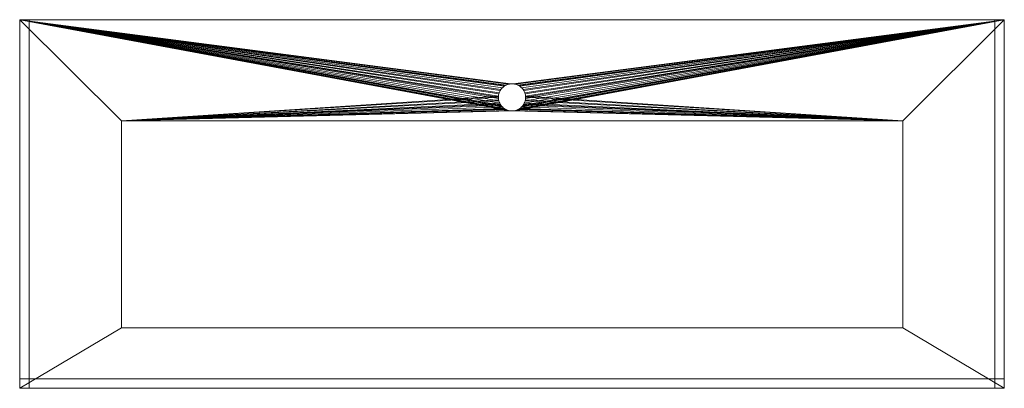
# Model space of a CAD drawing. Header units: millimetres. Extents: x -624 to 636, y -214 to 258.
import ezdxf

# ---------------------------------------------------------------- set-up
doc = ezdxf.new("R2010")
doc.units = ezdxf.units.MM
doc.layers.add('LUCIDO_1', color=1, linetype='Continuous', lineweight=20, true_color=0xff0000)

# ---------------------------------------------------------------- blocks, each defined once
blk = doc.blocks.new('Group-2')
at = {"layer": 'LUCIDO_1', "color": 124, "linetype": 'Continuous', "lineweight": 15, "true_color": 0x00aa66, "transparency": 33554687}
for points in [[(-624, 258, -2963.4), (-1.3, 174.3, -2963.4), (0.1, 174.9, -2963.4)], [(-624, 258, -2963.4), (-6.3, 170.8, -2963.4), (-5.2, 171.8, -2963.4)], [(-624, 258, -2963.4), (-10.8, 154.1, -2963.4), (-11.1, 155.5, -2963.4)], [(-624, 258, -2963.4), (-2.7, 173.6, -2963.4), (-1.3, 174.3, -2963.4)], [(0.1, 174.9, -2963.4), (1.5, 175.3, -2963.4), (-624, 258, -2963.4)], [(-5.2, 171.8, -2963.4), (-4, 172.8, -2963.4), (-624, 258, -2963.4)], [(-4, 172.8, -2963.4), (-2.7, 173.6, -2963.4), (-624, 258, -2963.4)], [(-624, 258, -2963.4), (-10.3, 164.5, -2963.4), (-9.7, 165.9, -2963.4)], [(-11.1, 155.5, -2963.4), (-11.3, 157, -2963.4), (-624, 258, -2963.4)], [(-11.3, 157, -2963.4), (-11.3, 158.6, -2963.4), (-624, 258, -2963.4)], [(-624, 258, -2963.4), (-8.2, 148.6, -2963.4), (-9, 149.9, -2963.4)], [(636, 258, -2963.4), (-624, 258, -2963.4), (4.5, 175.8, -2963.4), (6, 175.9, -2963.4)], [(-624, 258, -2963.4), (1.5, 175.3, -2963.4), (3, 175.6, -2963.4)], [(-624, 258, -2963.4), (-10.8, 163, -2963.4), (-10.3, 164.5, -2963.4)], [(-9.7, 165.9, -2963.4), (-9, 167.2, -2963.4), (-624, 258, -2963.4)], [(-624, 258, -2963.4), (-11.3, 160.1, -2963.4), (-11.1, 161.6, -2963.4)], [(-11.3, 158.6, -2963.4), (-11.3, 160.1, -2963.4), (-624, 258, -2963.4)], [(-624, 258, -2963.4), (-9.7, 151.2, -2963.4), (-10.3, 152.6, -2963.4)], [(-624, 258, -2963.4), (-7.3, 147.4, -2963.4), (-8.2, 148.6, -2963.4)], [(-9, 149.9, -2963.4), (-9.7, 151.2, -2963.4), (-624, 258, -2963.4)], [(-624, 258, -2963.4), (-1.3, 142.8, -2963.4), (-2.7, 143.5, -2963.4)], [(-624, 258, -2963.4), (1.5, 141.8, -2963.4), (0.1, 142.2, -2963.4)], [(-624, 258, -2963.4), (-8.2, 168.5, -2963.4), (-7.3, 169.7, -2963.4)], [(-10.3, 152.6, -2963.4), (-10.8, 154.1, -2963.4), (-624, 258, -2963.4)], [(-624, 258, -2963.4), (-4, 144.3, -2963.4), (-5.2, 145.3, -2963.4)], [(0.1, 142.2, -2963.4), (-1.3, 142.8, -2963.4), (-624, 258, -2963.4)], [(-2.7, 143.5, -2963.4), (-4, 144.3, -2963.4), (-624, 258, -2963.4)], [(3, 175.6, -2963.4), (4.5, 175.8, -2963.4), (-624, 258, -2963.4)], [(-9, 167.2, -2963.4), (-8.2, 168.5, -2963.4), (-624, 258, -2963.4)], [(-5.2, 145.3, -2963.4), (-6.3, 146.3, -2963.4), (-624, 258, -2963.4)], [(-11.1, 161.6, -2963.4), (-10.8, 163, -2963.4), (-624, 258, -2963.4)], [(-624, 258, -2963.4), (3, 141.5, -2963.4), (1.5, 141.8, -2963.4)], [(-7.3, 169.7, -2963.4), (-6.3, 170.8, -2963.4), (-624, 258, -2963.4)], [(-6.3, 146.3, -2963.4), (-7.3, 147.4, -2963.4), (-624, 258, -2963.4)], [(-624, 258, -2963.4), (-624, -214, -2963.4), (-493.7, -136.5, -2963.4), (-493.7, 128.5, -2963.4)], [(3, 141.5, -2963.4), (-624, 258, -2963.4), (-493.7, 128.5, -2963.4)], [(-624, 258, -2975.4), (1.5, 175.3, -2975.4), (0.1, 174.9, -2975.4)], [(-624, 258, -2975.4), (-4, 172.8, -2975.4), (-5.2, 171.8, -2975.4)], [(0.1, 174.9, -2975.4), (-1.3, 174.3, -2975.4), (-624, 258, -2975.4)], [(-1.3, 174.3, -2975.4), (-2.7, 173.6, -2975.4), (-624, 258, -2975.4)], [(-624, 258, -2975.4), (4.5, 175.8, -2975.4), (3, 175.6, -2975.4)], [(-624, 258, -2975.4), (-9, 167.2, -2975.4), (-9.7, 165.9, -2975.4)], [(-624, 258, -2975.4), (-6.3, 170.8, -2975.4), (-7.3, 169.7, -2975.4)], [(-624, 258, -2975.4), (-2.7, 173.6, -2975.4), (-4, 172.8, -2975.4)], [(-5.2, 171.8, -2975.4), (-6.3, 170.8, -2975.4), (-624, 258, -2975.4)], [(3, 175.6, -2975.4), (1.5, 175.3, -2975.4), (-624, 258, -2975.4)], [(-493.7, 128.5, -2975.4), (-624, 258, -2975.4), (-10.8, 163, -2975.4), (-11.1, 161.6, -2975.4)], [(-9.7, 165.9, -2975.4), (-10.3, 164.5, -2975.4), (-624, 258, -2975.4)], [(-10.3, 164.5, -2975.4), (-10.8, 163, -2975.4), (-624, 258, -2975.4)], [(-7.3, 169.7, -2975.4), (-8.2, 168.5, -2975.4), (-624, 258, -2975.4)], [(-8.2, 168.5, -2975.4), (-9, 167.2, -2975.4), (-624, 258, -2975.4)], [(-624, 258, -2975.4), (636, 258, -2975.4), (7.5, 175.8, -2975.4), (6, 175.9, -2975.4)], [(6, 175.9, -2975.4), (4.5, 175.8, -2975.4), (-624, 258, -2975.4)], [(-493.7, 128.5, -2975.4), (-493.7, -136.5, -2975.4), (-624, -214, -2975.4), (-624, 258, -2975.4)], [(-624, -214, -2975.4), (-624, -214, -2963.4), (-624, 258, -2963.4), (-624, 258, -2975.4), (-624, -214, -2975.4)], [(-624, 258, -2975.4), (-624, 258, -2963.4), (636, 258, -2963.4), (636, 258, -2975.4), (-624, 258, -2975.4)], [(6, 175.9, -2963.4), (7.5, 175.8, -2963.4), (636, 258, -2963.4)], [(636, 258, -2963.4), (7.5, 175.8, -2963.4), (9, 175.6, -2963.4)], [(9, 175.6, -2975.4), (7.5, 175.8, -2975.4), (636, 258, -2975.4)], [(9, 175.6, -2963.4), (10.5, 175.3, -2963.4), (636, 258, -2963.4)], [(636, 258, -2975.4), (10.5, 175.3, -2975.4), (9, 175.6, -2975.4)], [(636, 258, -2975.4), (9, 141.5, -2975.4), (10.5, 141.8, -2975.4)], [(9, 141.5, -2975.4), (636, 258, -2975.4), (506.1, 128.5, -2975.4)], [(636, 258, -2963.4), (10.5, 175.3, -2963.4), (11.9, 174.9, -2963.4)], [(11.9, 174.9, -2975.4), (10.5, 175.3, -2975.4), (636, 258, -2975.4)], [(636, 258, -2975.4), (10.5, 141.8, -2975.4), (11.9, 142.2, -2975.4)], [(11.9, 174.9, -2963.4), (13.3, 174.3, -2963.4), (636, 258, -2963.4)], [(636, 258, -2975.4), (13.3, 174.3, -2975.4), (11.9, 174.9, -2975.4)], [(11.9, 142.2, -2975.4), (13.3, 142.8, -2975.4), (636, 258, -2975.4)], [(13.3, 174.3, -2963.4), (14.7, 173.6, -2963.4), (636, 258, -2963.4)], [(636, 258, -2975.4), (14.7, 173.6, -2975.4), (13.3, 174.3, -2975.4)], [(636, 258, -2975.4), (13.3, 142.8, -2975.4), (14.7, 143.5, -2975.4)], [(636, 258, -2963.4), (14.7, 173.6, -2963.4), (16, 172.8, -2963.4)], [(16, 172.8, -2975.4), (14.7, 173.6, -2975.4), (636, 258, -2975.4)], [(14.7, 143.5, -2975.4), (16, 144.3, -2975.4), (636, 258, -2975.4)], [(636, 258, -2963.4), (16, 172.8, -2963.4), (17.2, 171.8, -2963.4)], [(17.2, 171.8, -2975.4), (16, 172.8, -2975.4), (636, 258, -2975.4)], [(636, 258, -2975.4), (16, 144.3, -2975.4), (17.2, 145.3, -2975.4)], [(17.2, 171.8, -2963.4), (18.3, 170.8, -2963.4), (636, 258, -2963.4)], [(636, 258, -2975.4), (18.3, 170.8, -2975.4), (17.2, 171.8, -2975.4)], [(17.2, 145.3, -2975.4), (18.3, 146.3, -2975.4), (636, 258, -2975.4)], [(636, 258, -2963.4), (18.3, 170.8, -2963.4), (19.3, 169.7, -2963.4)], [(19.3, 169.7, -2975.4), (18.3, 170.8, -2975.4), (636, 258, -2975.4)], [(18.3, 146.3, -2975.4), (19.3, 147.4, -2975.4), (636, 258, -2975.4)], [(19.3, 169.7, -2963.4), (20.2, 168.5, -2963.4), (636, 258, -2963.4)], [(636, 258, -2975.4), (20.2, 168.5, -2975.4), (19.3, 169.7, -2975.4)], [(636, 258, -2975.4), (19.3, 147.4, -2975.4), (20.2, 148.6, -2975.4)], [(20.2, 168.5, -2963.4), (21, 167.2, -2963.4), (636, 258, -2963.4)], [(636, 258, -2975.4), (20.2, 148.6, -2975.4), (21, 149.9, -2975.4)], [(21, 167.2, -2975.4), (20.2, 168.5, -2975.4), (636, 258, -2975.4)], [(636, 258, -2963.4), (21, 167.2, -2963.4), (21.7, 165.9, -2963.4)], [(21.7, 165.9, -2975.4), (21, 167.2, -2975.4), (636, 258, -2975.4)], [(21, 149.9, -2975.4), (21.7, 151.2, -2975.4), (636, 258, -2975.4)], [(21.7, 165.9, -2963.4), (22.3, 164.5, -2963.4), (636, 258, -2963.4)], [(636, 258, -2975.4), (22.3, 164.5, -2975.4), (21.7, 165.9, -2975.4)], [(636, 258, -2975.4), (21.7, 151.2, -2975.4), (22.3, 152.6, -2975.4)], [(22.3, 164.5, -2963.4), (22.8, 163, -2963.4), (636, 258, -2963.4)], [(636, 258, -2975.4), (22.8, 163, -2975.4), (22.3, 164.5, -2975.4)], [(22.3, 152.6, -2975.4), (22.8, 154.1, -2975.4), (636, 258, -2975.4)], [(506.1, 128.5, -2963.4), (636, 258, -2963.4), (22.8, 163, -2963.4), (23.1, 161.6, -2963.4)], [(636, 258, -2975.4), (22.8, 154.1, -2975.4), (23.1, 155.5, -2975.4)], [(23.1, 161.6, -2975.4), (22.8, 163, -2975.4), (636, 258, -2975.4)], [(636, 258, -2975.4), (23.3, 160.1, -2975.4), (23.1, 161.6, -2975.4)], [(23.1, 155.5, -2975.4), (23.3, 157, -2975.4), (636, 258, -2975.4)], [(636, 258, -2975.4), (23.3, 158.6, -2975.4), (23.3, 160.1, -2975.4)], [(23.3, 157, -2975.4), (23.3, 158.6, -2975.4), (636, 258, -2975.4)], [(506.1, 128.5, -2963.4), (506.1, -136.5, -2963.4), (636, -214, -2963.4), (636, 258, -2963.4)], [(636, 258, -2975.4), (636, -214, -2975.4), (506.1, -136.5, -2975.4), (506.1, 128.5, -2975.4)], [(636, 258, -2975.4), (636, 258, -2963.4), (636, -214, -2963.4), (636, -214, -2975.4), (636, 258, -2975.4)], [(-10.3, 164.5, -2975.4), (-10.3, 164.5, -2963.4), (-10.8, 163, -2963.4), (-10.8, 163, -2975.4), (-10.3, 164.5, -2975.4)], [(-9.7, 165.9, -2975.4), (-9.7, 165.9, -2963.4), (-10.3, 164.5, -2963.4), (-10.3, 164.5, -2975.4), (-9.7, 165.9, -2975.4)], [(-9, 167.2, -2975.4), (-9, 167.2, -2963.4), (-9.7, 165.9, -2963.4), (-9.7, 165.9, -2975.4), (-9, 167.2, -2975.4)], [(-8.2, 168.5, -2975.4), (-8.2, 168.5, -2963.4), (-9, 167.2, -2963.4), (-9, 167.2, -2975.4), (-8.2, 168.5, -2975.4)], [(-7.3, 169.7, -2975.4), (-7.3, 169.7, -2963.4), (-8.2, 168.5, -2963.4), (-8.2, 168.5, -2975.4), (-7.3, 169.7, -2975.4)], [(-6.3, 170.8, -2975.4), (-6.3, 170.8, -2963.4), (-7.3, 169.7, -2963.4), (-7.3, 169.7, -2975.4), (-6.3, 170.8, -2975.4)], [(-5.2, 171.8, -2975.4), (-5.2, 171.8, -2963.4), (-6.3, 170.8, -2963.4), (-6.3, 170.8, -2975.4), (-5.2, 171.8, -2975.4)], [(-4, 172.8, -2975.4), (-4, 172.8, -2963.4), (-5.2, 171.8, -2963.4), (-5.2, 171.8, -2975.4), (-4, 172.8, -2975.4)], [(-2.7, 173.6, -2975.4), (-2.7, 173.6, -2963.4), (-4, 172.8, -2963.4), (-4, 172.8, -2975.4), (-2.7, 173.6, -2975.4)], [(-1.3, 174.3, -2975.4), (-1.3, 174.3, -2963.4), (-2.7, 173.6, -2963.4), (-2.7, 173.6, -2975.4), (-1.3, 174.3, -2975.4)], [(0.1, 174.9, -2975.4), (0.1, 174.9, -2963.4), (-1.3, 174.3, -2963.4), (-1.3, 174.3, -2975.4), (0.1, 174.9, -2975.4)], [(1.5, 175.3, -2975.4), (1.5, 175.3, -2963.4), (0.1, 174.9, -2963.4), (0.1, 174.9, -2975.4), (1.5, 175.3, -2975.4)], [(3, 175.6, -2975.4), (3, 175.6, -2963.4), (1.5, 175.3, -2963.4), (1.5, 175.3, -2975.4), (3, 175.6, -2975.4)], [(4.5, 175.8, -2975.4), (4.5, 175.8, -2963.4), (3, 175.6, -2963.4), (3, 175.6, -2975.4), (4.5, 175.8, -2975.4)], [(6, 175.9, -2975.4), (6, 175.9, -2963.4), (4.5, 175.8, -2963.4), (4.5, 175.8, -2975.4), (6, 175.9, -2975.4)], [(7.5, 175.8, -2975.4), (7.5, 175.8, -2963.4), (6, 175.9, -2963.4), (6, 175.9, -2975.4), (7.5, 175.8, -2975.4)], [(9, 175.6, -2975.4), (9, 175.6, -2963.4), (7.5, 175.8, -2963.4), (7.5, 175.8, -2975.4), (9, 175.6, -2975.4)], [(10.5, 175.3, -2975.4), (10.5, 175.3, -2963.4), (9, 175.6, -2963.4), (9, 175.6, -2975.4), (10.5, 175.3, -2975.4)], [(11.9, 174.9, -2975.4), (11.9, 174.9, -2963.4), (10.5, 175.3, -2963.4), (10.5, 175.3, -2975.4), (11.9, 174.9, -2975.4)], [(13.3, 174.3, -2975.4), (13.3, 174.3, -2963.4), (11.9, 174.9, -2963.4), (11.9, 174.9, -2975.4), (13.3, 174.3, -2975.4)], [(14.7, 173.6, -2975.4), (14.7, 173.6, -2963.4), (13.3, 174.3, -2963.4), (13.3, 174.3, -2975.4), (14.7, 173.6, -2975.4)], [(16, 172.8, -2975.4), (16, 172.8, -2963.4), (14.7, 173.6, -2963.4), (14.7, 173.6, -2975.4), (16, 172.8, -2975.4)], [(17.2, 171.8, -2975.4), (17.2, 171.8, -2963.4), (16, 172.8, -2963.4), (16, 172.8, -2975.4), (17.2, 171.8, -2975.4)], [(18.3, 170.8, -2975.4), (18.3, 170.8, -2963.4), (17.2, 171.8, -2963.4), (17.2, 171.8, -2975.4), (18.3, 170.8, -2975.4)], [(19.3, 169.7, -2975.4), (19.3, 169.7, -2963.4), (18.3, 170.8, -2963.4), (18.3, 170.8, -2975.4), (19.3, 169.7, -2975.4)], [(20.2, 168.5, -2975.4), (20.2, 168.5, -2963.4), (19.3, 169.7, -2963.4), (19.3, 169.7, -2975.4), (20.2, 168.5, -2975.4)], [(21, 167.2, -2975.4), (21, 167.2, -2963.4), (20.2, 168.5, -2963.4), (20.2, 168.5, -2975.4), (21, 167.2, -2975.4)], [(21.7, 165.9, -2975.4), (21.7, 165.9, -2963.4), (21, 167.2, -2963.4), (21, 167.2, -2975.4), (21.7, 165.9, -2975.4)], [(22.3, 164.5, -2975.4), (22.3, 164.5, -2963.4), (21.7, 165.9, -2963.4), (21.7, 165.9, -2975.4), (22.3, 164.5, -2975.4)], [(22.8, 163, -2975.4), (22.8, 163, -2963.4), (22.3, 164.5, -2963.4), (22.3, 164.5, -2975.4), (22.8, 163, -2975.4)], [(-11.1, 161.6, -2975.4), (-11.3, 160.1, -2975.4), (-493.7, 128.5, -2975.4)], [(-11.3, 160.1, -2975.4), (-11.3, 158.6, -2975.4), (-493.7, 128.5, -2975.4)], [(-493.7, 128.5, -2975.4), (-11.3, 158.6, -2975.4), (-11.3, 157, -2975.4)], [(-11.3, 157, -2975.4), (-11.1, 155.5, -2975.4), (-493.7, 128.5, -2975.4)], [(-11.1, 155.5, -2975.4), (-10.8, 154.1, -2975.4), (-493.7, 128.5, -2975.4)], [(-493.7, 128.5, -2975.4), (-10.8, 154.1, -2975.4), (-10.3, 152.6, -2975.4)], [(-10.3, 152.6, -2975.4), (-9.7, 151.2, -2975.4), (-493.7, 128.5, -2975.4)], [(-9.7, 151.2, -2975.4), (-9, 149.9, -2975.4), (-493.7, 128.5, -2975.4)], [(-11.1, 161.6, -2975.4), (-11.1, 161.6, -2963.4), (-11.3, 160.1, -2963.4), (-11.3, 160.1, -2975.4), (-11.1, 161.6, -2975.4)], [(-11.3, 160.1, -2975.4), (-11.3, 160.1, -2963.4), (-11.3, 158.6, -2963.4), (-11.3, 158.6, -2975.4), (-11.3, 160.1, -2975.4)], [(-11.3, 158.6, -2975.4), (-11.3, 158.6, -2963.4), (-11.3, 157, -2963.4), (-11.3, 157, -2975.4), (-11.3, 158.6, -2975.4)], [(-11.3, 157, -2975.4), (-11.3, 157, -2963.4), (-11.1, 155.5, -2963.4), (-11.1, 155.5, -2975.4), (-11.3, 157, -2975.4)], [(-10.8, 163, -2975.4), (-10.8, 163, -2963.4), (-11.1, 161.6, -2963.4), (-11.1, 161.6, -2975.4), (-10.8, 163, -2975.4)], [(-11.1, 155.5, -2975.4), (-11.1, 155.5, -2963.4), (-10.8, 154.1, -2963.4), (-10.8, 154.1, -2975.4), (-11.1, 155.5, -2975.4)], [(-10.8, 154.1, -2975.4), (-10.8, 154.1, -2963.4), (-10.3, 152.6, -2963.4), (-10.3, 152.6, -2975.4), (-10.8, 154.1, -2975.4)], [(-10.3, 152.6, -2975.4), (-10.3, 152.6, -2963.4), (-9.7, 151.2, -2963.4), (-9.7, 151.2, -2975.4), (-10.3, 152.6, -2975.4)], [(-9.7, 151.2, -2975.4), (-9.7, 151.2, -2963.4), (-9, 149.9, -2963.4), (-9, 149.9, -2975.4), (-9.7, 151.2, -2975.4)], [(21, 149.9, -2975.4), (21, 149.9, -2963.4), (21.7, 151.2, -2963.4), (21.7, 151.2, -2975.4), (21, 149.9, -2975.4)], [(21.7, 151.2, -2963.4), (21, 149.9, -2963.4), (506.1, 128.5, -2963.4)], [(21.7, 151.2, -2975.4), (21.7, 151.2, -2963.4), (22.3, 152.6, -2963.4), (22.3, 152.6, -2975.4), (21.7, 151.2, -2975.4)], [(22.3, 152.6, -2963.4), (21.7, 151.2, -2963.4), (506.1, 128.5, -2963.4)], [(22.3, 152.6, -2975.4), (22.3, 152.6, -2963.4), (22.8, 154.1, -2963.4), (22.8, 154.1, -2975.4), (22.3, 152.6, -2975.4)], [(506.1, 128.5, -2963.4), (22.8, 154.1, -2963.4), (22.3, 152.6, -2963.4)], [(23.1, 161.6, -2975.4), (23.1, 161.6, -2963.4), (22.8, 163, -2963.4), (22.8, 163, -2975.4), (23.1, 161.6, -2975.4)], [(22.8, 154.1, -2975.4), (22.8, 154.1, -2963.4), (23.1, 155.5, -2963.4), (23.1, 155.5, -2975.4), (22.8, 154.1, -2975.4)], [(23.1, 155.5, -2963.4), (22.8, 154.1, -2963.4), (506.1, 128.5, -2963.4)], [(23.3, 160.1, -2975.4), (23.3, 160.1, -2963.4), (23.1, 161.6, -2963.4), (23.1, 161.6, -2975.4), (23.3, 160.1, -2975.4)], [(23.1, 161.6, -2963.4), (23.3, 160.1, -2963.4), (506.1, 128.5, -2963.4)], [(23.1, 155.5, -2975.4), (23.1, 155.5, -2963.4), (23.3, 157, -2963.4), (23.3, 157, -2975.4), (23.1, 155.5, -2975.4)], [(23.3, 157, -2963.4), (23.1, 155.5, -2963.4), (506.1, 128.5, -2963.4)], [(23.3, 158.6, -2975.4), (23.3, 158.6, -2963.4), (23.3, 160.1, -2963.4), (23.3, 160.1, -2975.4), (23.3, 158.6, -2975.4)], [(23.3, 160.1, -2963.4), (23.3, 158.6, -2963.4), (506.1, 128.5, -2963.4)], [(23.3, 157, -2975.4), (23.3, 157, -2963.4), (23.3, 158.6, -2963.4), (23.3, 158.6, -2975.4), (23.3, 157, -2975.4)], [(506.1, 128.5, -2963.4), (23.3, 158.6, -2963.4), (23.3, 157, -2963.4)], [(-9, 149.9, -2975.4), (-8.2, 148.6, -2975.4), (-493.7, 128.5, -2975.4)], [(-493.7, 128.5, -2975.4), (-8.2, 148.6, -2975.4), (-7.3, 147.4, -2975.4)], [(-7.3, 147.4, -2975.4), (-6.3, 146.3, -2975.4), (-493.7, 128.5, -2975.4)], [(-493.7, 128.5, -2975.4), (-6.3, 146.3, -2975.4), (-5.2, 145.3, -2975.4)], [(-5.2, 145.3, -2975.4), (-4, 144.3, -2975.4), (-493.7, 128.5, -2975.4)], [(-4, 144.3, -2975.4), (-2.7, 143.5, -2975.4), (-493.7, 128.5, -2975.4)], [(-493.7, 128.5, -2975.4), (-2.7, 143.5, -2975.4), (-1.3, 142.8, -2975.4)], [(-493.7, 128.5, -2975.4), (-1.3, 142.8, -2975.4), (0.1, 142.2, -2975.4)], [(0.1, 142.2, -2975.4), (1.5, 141.8, -2975.4), (-493.7, 128.5, -2975.4)], [(-493.7, 128.5, -2975.4), (1.5, 141.8, -2975.4), (3, 141.5, -2975.4)], [(-493.7, 128.5, -2963.4), (4.5, 141.3, -2963.4), (3, 141.5, -2963.4)], [(3, 141.5, -2975.4), (4.5, 141.3, -2975.4), (-493.7, 128.5, -2975.4)], [(6, 141.2, -2963.4), (4.5, 141.3, -2963.4), (-493.7, 128.5, -2963.4)], [(-493.7, 128.5, -2975.4), (4.5, 141.3, -2975.4), (6, 141.2, -2975.4)], [(6, 141.2, -2963.4), (-493.7, 128.5, -2963.4), (506.1, 128.5, -2963.4)], [(6, 141.2, -2975.4), (506.1, 128.5, -2975.4), (-493.7, 128.5, -2975.4)], [(-9, 149.9, -2975.4), (-9, 149.9, -2963.4), (-8.2, 148.6, -2963.4), (-8.2, 148.6, -2975.4), (-9, 149.9, -2975.4)], [(-8.2, 148.6, -2975.4), (-8.2, 148.6, -2963.4), (-7.3, 147.4, -2963.4), (-7.3, 147.4, -2975.4), (-8.2, 148.6, -2975.4)], [(-7.3, 147.4, -2975.4), (-7.3, 147.4, -2963.4), (-6.3, 146.3, -2963.4), (-6.3, 146.3, -2975.4), (-7.3, 147.4, -2975.4)], [(-6.3, 146.3, -2975.4), (-6.3, 146.3, -2963.4), (-5.2, 145.3, -2963.4), (-5.2, 145.3, -2975.4), (-6.3, 146.3, -2975.4)], [(-5.2, 145.3, -2975.4), (-5.2, 145.3, -2963.4), (-4, 144.3, -2963.4), (-4, 144.3, -2975.4), (-5.2, 145.3, -2975.4)], [(-4, 144.3, -2975.4), (-4, 144.3, -2963.4), (-2.7, 143.5, -2963.4), (-2.7, 143.5, -2975.4), (-4, 144.3, -2975.4)], [(-2.7, 143.5, -2975.4), (-2.7, 143.5, -2963.4), (-1.3, 142.8, -2963.4), (-1.3, 142.8, -2975.4), (-2.7, 143.5, -2975.4)], [(-1.3, 142.8, -2975.4), (-1.3, 142.8, -2963.4), (0.1, 142.2, -2963.4), (0.1, 142.2, -2975.4), (-1.3, 142.8, -2975.4)], [(0.1, 142.2, -2975.4), (0.1, 142.2, -2963.4), (1.5, 141.8, -2963.4), (1.5, 141.8, -2975.4), (0.1, 142.2, -2975.4)], [(1.5, 141.8, -2975.4), (1.5, 141.8, -2963.4), (3, 141.5, -2963.4), (3, 141.5, -2975.4), (1.5, 141.8, -2975.4)], [(3, 141.5, -2975.4), (3, 141.5, -2963.4), (4.5, 141.3, -2963.4), (4.5, 141.3, -2975.4), (3, 141.5, -2975.4)], [(4.5, 141.3, -2975.4), (4.5, 141.3, -2963.4), (6, 141.2, -2963.4), (6, 141.2, -2975.4), (4.5, 141.3, -2975.4)], [(6, 141.2, -2975.4), (6, 141.2, -2963.4), (7.5, 141.3, -2963.4), (7.5, 141.3, -2975.4), (6, 141.2, -2975.4)], [(506.1, 128.5, -2963.4), (7.5, 141.3, -2963.4), (6, 141.2, -2963.4)], [(506.1, 128.5, -2975.4), (6, 141.2, -2975.4), (7.5, 141.3, -2975.4)], [(7.5, 141.3, -2975.4), (7.5, 141.3, -2963.4), (9, 141.5, -2963.4), (9, 141.5, -2975.4), (7.5, 141.3, -2975.4)], [(9, 141.5, -2963.4), (7.5, 141.3, -2963.4), (506.1, 128.5, -2963.4)], [(506.1, 128.5, -2975.4), (7.5, 141.3, -2975.4), (9, 141.5, -2975.4)], [(9, 141.5, -2975.4), (9, 141.5, -2963.4), (10.5, 141.8, -2963.4), (10.5, 141.8, -2975.4), (9, 141.5, -2975.4)], [(506.1, 128.5, -2963.4), (10.5, 141.8, -2963.4), (9, 141.5, -2963.4)], [(10.5, 141.8, -2975.4), (10.5, 141.8, -2963.4), (11.9, 142.2, -2963.4), (11.9, 142.2, -2975.4), (10.5, 141.8, -2975.4)], [(11.9, 142.2, -2963.4), (10.5, 141.8, -2963.4), (506.1, 128.5, -2963.4)], [(11.9, 142.2, -2975.4), (11.9, 142.2, -2963.4), (13.3, 142.8, -2963.4), (13.3, 142.8, -2975.4), (11.9, 142.2, -2975.4)], [(506.1, 128.5, -2963.4), (13.3, 142.8, -2963.4), (11.9, 142.2, -2963.4)], [(13.3, 142.8, -2975.4), (13.3, 142.8, -2963.4), (14.7, 143.5, -2963.4), (14.7, 143.5, -2975.4), (13.3, 142.8, -2975.4)], [(506.1, 128.5, -2963.4), (14.7, 143.5, -2963.4), (13.3, 142.8, -2963.4)], [(14.7, 143.5, -2975.4), (14.7, 143.5, -2963.4), (16, 144.3, -2963.4), (16, 144.3, -2975.4), (14.7, 143.5, -2975.4)], [(16, 144.3, -2963.4), (14.7, 143.5, -2963.4), (506.1, 128.5, -2963.4)], [(16, 144.3, -2975.4), (16, 144.3, -2963.4), (17.2, 145.3, -2963.4), (17.2, 145.3, -2975.4), (16, 144.3, -2975.4)], [(17.2, 145.3, -2963.4), (16, 144.3, -2963.4), (506.1, 128.5, -2963.4)], [(17.2, 145.3, -2975.4), (17.2, 145.3, -2963.4), (18.3, 146.3, -2963.4), (18.3, 146.3, -2975.4), (17.2, 145.3, -2975.4)], [(506.1, 128.5, -2963.4), (18.3, 146.3, -2963.4), (17.2, 145.3, -2963.4)], [(18.3, 146.3, -2975.4), (18.3, 146.3, -2963.4), (19.3, 147.4, -2963.4), (19.3, 147.4, -2975.4), (18.3, 146.3, -2975.4)], [(19.3, 147.4, -2963.4), (18.3, 146.3, -2963.4), (506.1, 128.5, -2963.4)], [(19.3, 147.4, -2975.4), (19.3, 147.4, -2963.4), (20.2, 148.6, -2963.4), (20.2, 148.6, -2975.4), (19.3, 147.4, -2975.4)], [(506.1, 128.5, -2963.4), (20.2, 148.6, -2963.4), (19.3, 147.4, -2963.4)], [(20.2, 148.6, -2975.4), (20.2, 148.6, -2963.4), (21, 149.9, -2963.4), (21, 149.9, -2975.4), (20.2, 148.6, -2975.4)], [(21, 149.9, -2963.4), (20.2, 148.6, -2963.4), (506.1, 128.5, -2963.4)], [(-493.7, -136.5, -2963.4), (-493.7, -136.5, -2975.4), (-493.7, 128.5, -2975.4), (-493.7, 128.5, -2963.4), (-493.7, -136.5, -2963.4)], [(-493.7, 128.5, -2963.4), (-493.7, 128.5, -2975.4), (506.1, 128.5, -2975.4), (506.1, 128.5, -2963.4), (-493.7, 128.5, -2963.4)], [(506.1, 128.5, -2963.4), (506.1, 128.5, -2975.4), (506.1, -136.5, -2975.4), (506.1, -136.5, -2963.4), (506.1, 128.5, -2963.4)], [(506.1, -136.5, -2963.4), (-493.7, -136.5, -2963.4), (-624, -214, -2963.4), (636, -214, -2963.4)], [(636, -214, -2975.4), (-624, -214, -2975.4), (-493.7, -136.5, -2975.4), (506.1, -136.5, -2975.4)], [(506.1, -136.5, -2963.4), (506.1, -136.5, -2975.4), (-493.7, -136.5, -2975.4), (-493.7, -136.5, -2963.4), (506.1, -136.5, -2963.4)], [(636, -214, -2975.4), (636, -214, -2963.4), (-624, -214, -2963.4), (-624, -214, -2975.4), (636, -214, -2975.4)]]:
    blk.add_polyline3d(points, dxfattribs=at)
blk = doc.blocks.new('Group-3')
at = {"layer": 'LUCIDO_1', "color": 124, "linetype": 'Continuous', "lineweight": 15, "true_color": 0x00aa66, "transparency": 33554687}
for points in [[(-624, 258, -2973.4), (-612, 258, -2973.4), (-612, 258, -3083.4), (-624, 258, -3083.4), (-624, 258, -2973.4)], [(-624, 258, -3083.4), (-624, -214, -3083.4), (-624, -214, -2973.4), (-624, 258, -2973.4), (-624, 258, -3083.4)], [(-612, 258, -3083.4), (-612, -214, -3083.4), (-624, -214, -3083.4), (-624, 258, -3083.4), (-612, 258, -3083.4)], [(-624, 258, -2973.4), (-624, -214, -2973.4), (-612, -214, -2973.4), (-612, 258, -2973.4), (-624, 258, -2973.4)], [(-612, 258, -2973.4), (-612, -214, -2973.4), (-612, -214, -3083.4), (-612, 258, -3083.4), (-612, 258, -2973.4)], [(636, 258, -2973.4), (624, 258, -2973.4), (624, 258, -3083.4), (636, 258, -3083.4), (636, 258, -2973.4)], [(624, 258, -3083.4), (624, -214, -3083.4), (636, -214, -3083.4), (636, 258, -3083.4), (624, 258, -3083.4)], [(624, 258, -2973.4), (624, -214, -2973.4), (624, -214, -3083.4), (624, 258, -3083.4), (624, 258, -2973.4)], [(636, 258, -2973.4), (636, -214, -2973.4), (624, -214, -2973.4), (624, 258, -2973.4), (636, 258, -2973.4)], [(636, 258, -3083.4), (636, -214, -3083.4), (636, -214, -2973.4), (636, 258, -2973.4), (636, 258, -3083.4)], [(-624, -202, -2973.4), (-624, -214, -2973.4), (-624, -214, -3083.4), (-624, -202, -3083.4), (-624, -202, -2973.4)], [(636, -202, -3083.4), (-624, -202, -3083.4), (-624, -202, -2973.4), (636, -202, -2973.4), (636, -202, -3083.4)], [(636, -214, -3083.4), (-624, -214, -3083.4), (-624, -202, -3083.4), (636, -202, -3083.4), (636, -214, -3083.4)], [(636, -202, -2973.4), (-624, -202, -2973.4), (-624, -214, -2973.4), (636, -214, -2973.4), (636, -202, -2973.4)], [(636, -214, -2973.4), (-624, -214, -2973.4), (-624, -214, -3083.4), (636, -214, -3083.4), (636, -214, -2973.4)], [(-624, -214, -2973.4), (-612, -214, -2973.4), (-612, -214, -3083.4), (-624, -214, -3083.4), (-624, -214, -2973.4)], [(636, -214, -2973.4), (624, -214, -2973.4), (624, -214, -3083.4), (636, -214, -3083.4), (636, -214, -2973.4)], [(636, -202, -2973.4), (636, -214, -2973.4), (636, -214, -3083.4), (636, -202, -3083.4), (636, -202, -2973.4)]]:
    blk.add_polyline3d(points, dxfattribs=at)
at = {"layer": 'LUCIDO_1', "color": 124, "true_color": 0x00aa66, "transparency": 33554687}
blk.add_blockref('Group-2', (0, 0), dxfattribs=at)

msp = doc.modelspace()

# ---------------------------------------------------------------- block references
at = {"layer": 'LUCIDO_1', "color": 124, "true_color": 0x00aa66, "transparency": 33554687}
msp.add_blockref('Group-3', (0, 0), dxfattribs=at)

doc.saveas('drawing.dxf')
